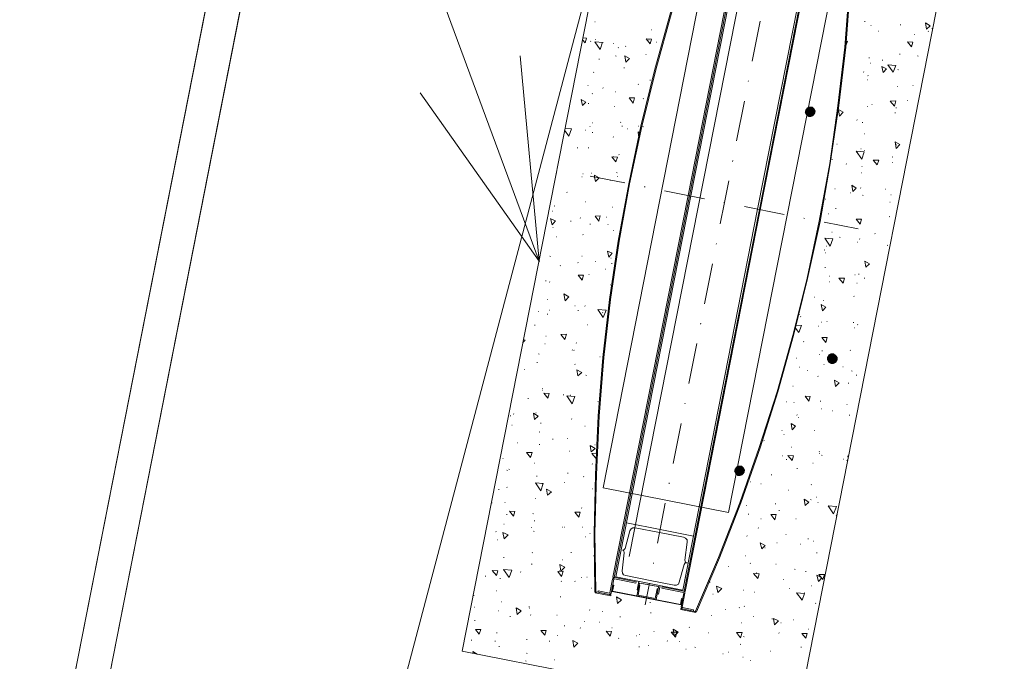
# Model space of a CAD drawing. Header units: metres. Extents: x -94 to 293, y -795 to -637.
# Tile 34 of 48: x 32.98 to 35.28, y -684.72 to -683.21. Entities that reach past the tile are written whole.
import ezdxf
from ezdxf.lldxf.tags import DXFTag
from ezdxf.xclip import XClip

# ---------------------------------------------------------------- set-up
doc = ezdxf.new("R2010")
doc.units = ezdxf.units.M
doc.header["$MEASUREMENT"] = 0
doc.header["$XCLIPFRAME"] = 0
doc.linetypes.add('DASHED', pattern=[0.01905, 0.0127, -0.00635])
for name, color, linetype, lineweight in [('0_Nr_pióra__101', 7, 'Continuous', 5), ('0_Nr_pióra__205', 8, 'Continuous', 5), ('Mapa Poniatowa - do zatwierdzenia (3)_39_0_Nr_pióra__1', 7, 'Continuous', 13), ('ODLEGŁOŚCI BEZPIECZNE OD LPG', 1, 'DASHED', 30), ('PZT woda_Nr_pióra__1', 7, 'Continuous', 13), ('PZT_Nr_pióra__1', 7, 'Continuous', 13), ('PZT_Nr_pióra__101', 7, 'Continuous', 5), ('PZT_Nr_pióra__205', 8, 'Continuous', 5)]:
    doc.layers.add(name, color=color, linetype=linetype, lineweight=lineweight)
doc.layers.add('_e_elektryka_Nr_pióra__218', color=7, linetype='Continuous', lineweight=15, true_color=0xd90005)
doc.layers.add('IS_Węzeł_sieci_kanalizacyjnej_-_opisy', color=7, linetype='Continuous')
doc.layers.add('PZT MDCP', color=7, linetype='Continuous')
tags = doc.linetypes.add('SOLID', pattern=[10, 10, 0]).pattern_tags.tags
tags[6:7] = [DXFTag(74, 4), DXFTag(75, 0), DXFTag(340, '0'), DXFTag(46, 0.0), DXFTag(50, 0.0), DXFTag(44, 0.0), DXFTag(45, 0.0)]
tags[4:5] = [DXFTag(74, 4), DXFTag(75, 0), DXFTag(340, '0'), DXFTag(46, 0.0), DXFTag(50, 0.0), DXFTag(44, 0.0), DXFTag(45, 0.0)]
picture_1 = doc.add_image_def('image1.tif', size_in_pixel=(3509, 6496))

# ---------------------------------------------------------------- blocks, each defined once
blk = doc.blocks.new('Rysunek_1_39', base_point=(43.8985, -710.766))
at = {"layer": 'Mapa Poniatowa - do zatwierdzenia (3)_39_0_Nr_pióra__1'}
image = blk.add_image(picture_1, insert=(-93.5966, -636.5063), size_in_units=(148.5194, 274.9903), rotation=-90, dxfattribs=at)
image.set_boundary_path([(-0.5, -0.5), (3508.5, 6495.5)])
blk = doc.blocks.new('Etykieta_13', base_point=(34.1933, -683.7786))
at = {"layer": '0_Nr_pióra__101', "linetype": 'Continuous'}
for q in [(30.6735, -674.2817), (34.1484, -683.2977), (33.914, -683.3846)]:
    blk.add_line((34.1933, -683.7786), q, dxfattribs=at)

msp = doc.modelspace()

# ---------------------------------------------------------------- hatches: boundary and pattern name
at = {"layer": 'PZT_Nr_pióra__1', "linetype": 'Continuous', "lineweight": 0, "true_color": 0x000000}
for points in [[(34.8265, -683.4167), (34.8207, -683.4188), (34.8274, -683.4288)], [(34.833, -683.4169), (34.8265, -683.4167), (34.8274, -683.4288)], [(34.8375, -683.4211), (34.833, -683.4169), (34.8274, -683.4288)], [(34.8164, -683.4244), (34.8152, -683.4307), (34.8274, -683.4288)], [(34.8152, -683.4307), (34.8183, -683.4367), (34.8274, -683.4288)], [(34.8207, -683.4188), (34.8164, -683.4244), (34.8274, -683.4288)], [(34.8183, -683.4367), (34.8229, -683.4408), (34.8274, -683.4288)], [(34.8229, -683.4408), (34.8293, -683.441), (34.8274, -683.4288)], [(34.8407, -683.4271), (34.8375, -683.4211), (34.8274, -683.4288)], [(34.8394, -683.4333), (34.8407, -683.4271), (34.8274, -683.4288)], [(34.8293, -683.441), (34.8351, -683.4389), (34.8274, -683.4288)], [(34.8351, -683.4389), (34.8394, -683.4333), (34.8274, -683.4288)], [(34.8768, -683.9946), (34.8708, -683.9977), (34.8797, -684.007)], [(34.8832, -683.9948), (34.8768, -683.9946), (34.8797, -684.007)], [(34.8675, -684.0035), (34.8673, -684.01), (34.8797, -684.007)], [(34.8673, -684.01), (34.8704, -684.016), (34.8797, -684.007)], [(34.8708, -683.9977), (34.8675, -684.0035), (34.8797, -684.007)], [(34.8704, -684.016), (34.8762, -684.0193), (34.8797, -684.007)], [(34.8762, -684.0193), (34.8827, -684.0195), (34.8797, -684.007)], [(34.8888, -683.9991), (34.8832, -683.9948), (34.8797, -684.007)], [(34.8922, -684.0041), (34.8888, -683.9991), (34.8797, -684.007)], [(34.892, -684.0105), (34.8922, -684.0041), (34.8797, -684.007)], [(34.8827, -684.0195), (34.8887, -684.0163), (34.8797, -684.007)], [(34.8887, -684.0163), (34.892, -684.0105), (34.8797, -684.007)], [(34.6509, -684.2651), (34.6497, -684.2713), (34.662, -684.2694)], [(34.6497, -684.2713), (34.6529, -684.2773), (34.662, -684.2694)], [(34.6553, -684.2595), (34.6509, -684.2651), (34.662, -684.2694)], [(34.6529, -684.2773), (34.6574, -684.2815), (34.662, -684.2694)], [(34.6611, -684.2574), (34.6553, -684.2595), (34.662, -684.2694)], [(34.6574, -684.2815), (34.6639, -684.2817), (34.662, -684.2694)], [(34.6675, -684.2576), (34.6611, -684.2574), (34.662, -684.2694)], [(34.6721, -684.2617), (34.6675, -684.2576), (34.662, -684.2694)], [(34.6752, -684.2677), (34.6721, -684.2617), (34.662, -684.2694)], [(34.674, -684.2739), (34.6752, -684.2677), (34.662, -684.2694)], [(34.6639, -684.2817), (34.6697, -684.2796), (34.662, -684.2694)], [(34.6697, -684.2796), (34.674, -684.2739), (34.662, -684.2694)]]:
    msp.add_hatch(color=18, dxfattribs=at).paths.add_polyline_path(points)

# ---------------------------------------------------------------- linework, layer by layer
at = {"layer": '0_Nr_pióra__205', "linetype": 'Continuous', "flags": 128}
for points in [[(34.3867, -683.4626), (34.3878, -683.4628)], [(34.4245, -683.4625), (34.4255, -683.4627)], [(34.4361, -683.4637), (34.4372, -683.4639)]]:
    msp.add_lwpolyline(points, dxfattribs=at)
at = {"layer": '_e_elektryka_Nr_pióra__218', "linetype": 'Continuous', "flags": 128}
msp.add_lwpolyline([(42.1535, -702.8574), (42.4336, -701.4937), (46.0356, -702.2336), (49.828, -683.7725), (35.138, -680.7548), (34.4038, -684.4704)], dxfattribs=at)
at = {"layer": 'IS_Węzeł_sieci_kanalizacyjnej_-_opisy', "linetype": 'SOLID', "lineweight": 20, "ltscale": 10}
msp.add_line((36.5949, -674.4879), (32.159, -691.2575), dxfattribs=at)
at = {"layer": 'ODLEGŁOŚCI BEZPIECZNE OD LPG', "ltscale": 100}
msp.add_circle((39.6995, -686.3635), 8, dxfattribs=at)
at = {"layer": 'PZT woda_Nr_pióra__1', "linetype": 'Continuous', "flags": 128}
for points in [[(36.1696, -682.4319), (35.5961, -685.3461), (33.0842, -684.8517), (33.6577, -681.9376)], [(36.0757, -682.495), (35.5331, -685.2521), (33.1782, -684.7887), (33.7206, -682.0321)], [(34.6368, -684.3674), (34.911, -682.9741), (34.6166, -682.9162), (34.3425, -684.3095)]]:
    msp.add_lwpolyline(points, close=True, dxfattribs=at)
at = {"layer": 'PZT_Nr_pióra__1', "linetype": 'Continuous', "flags": 128}
msp.add_lwpolyline([(42.0992, -688.2598), (37.5185, -687.3182, -0.02052), (33.6211, -686.3481, -0.10816), (31.1006, -684.7062), (29.0479, -682.0322, -0.231514), (28.7473, -679.7889), (29.1003, -678.7542)], format="xyb", dxfattribs=at)
at = {"layer": 'PZT_Nr_pióra__101', "linetype": 'Continuous', "flags": 128}
for points in [[(33.6569, -681.9381), (33.6579, -681.9375), (36.1695, -682.4323), (35.5961, -685.3465), (33.0841, -684.8521)], [(33.72, -682.0318), (36.0756, -682.4954), (35.5331, -685.2521), (33.1782, -684.7887)], [(34.4565, -682.4357), (35.2416, -682.5902), (34.7975, -684.8467), (34.0125, -684.6922)], [(34.3606, -684.5622), (34.361, -684.5601)], [(34.5246, -684.5945), (34.525, -684.5924)]]:
    msp.add_lwpolyline(points, close=True, dxfattribs=at)
for points in [[(34.6914, -682.6836), (34.6376, -682.809), (34.5886, -682.9374), (34.5428, -683.0664), (34.5008, -683.1973), (34.4641, -683.3292), (34.4313, -683.463), (34.4026, -683.5976)], [(34.6935, -682.684), (34.6395, -682.8104), (34.5907, -682.9378), (34.5446, -683.0679), (34.5029, -683.1977), (34.4659, -683.3307), (34.4334, -683.4634), (34.4047, -683.598)], [(34.7179, -682.7298), (34.5418, -683.625)], [(34.721, -682.7305), (34.5449, -683.6256)], [(34.7238, -682.7331), (34.548, -683.6262)], [(34.8492, -683.6854), (34.8736, -683.55), (34.8927, -683.4147), (34.9089, -683.2776), (34.9195, -683.1416), (34.9272, -683.004), (34.9292, -682.8674), (34.9272, -682.73)], [(34.8512, -683.6859), (34.8747, -683.5502), (34.895, -683.414), (34.911, -683.278), (34.9218, -683.141), (34.9292, -683.0044), (34.9315, -682.8668), (34.9292, -682.7304)], [(34.7048, -683.657), (34.8806, -682.764)], [(34.8851, -682.7627), (34.709, -683.6579)], [(34.8872, -682.7632), (34.711, -683.6583)], [(34.7105, -683.217), (34.6921, -683.3105)], [(34.6831, -683.3562), (34.6827, -683.3582)], [(34.6737, -683.4039), (34.6553, -683.4974)], [(34.6463, -683.5431), (34.6459, -683.5451)], [(34.3933, -683.5957), (34.3123, -683.5798)], [(34.4026, -683.5976), (34.3783, -683.7319), (34.358, -683.8682), (34.342, -684.0042), (34.3312, -684.1412), (34.3248, -684.278), (34.3215, -684.4154), (34.3236, -684.5528)], [(34.4047, -683.598), (34.3804, -683.7323), (34.3601, -683.8686), (34.3441, -684.0046), (34.3333, -684.1416), (34.3269, -684.2784), (34.3236, -684.4158), (34.3259, -684.5522)], [(34.6369, -683.5908), (34.6269, -683.6417)], [(34.3658, -684.519), (34.5418, -683.625)], [(34.3689, -684.5196), (34.5449, -683.6256)], [(34.4411, -683.6051), (34.439, -683.6047)], [(34.5802, -683.6325), (34.4867, -683.6141)], [(34.3725, -684.5182), (34.548, -683.6262)], [(34.6171, -683.6916), (34.6269, -683.6417)], [(34.628, -683.6419), (34.6259, -683.6415)], [(34.7048, -683.657), (34.5293, -684.549)], [(34.533, -684.5519), (34.709, -683.6579)], [(34.5351, -684.5523), (34.711, -683.6583)], [(34.7671, -683.6693), (34.6737, -683.6509)], [(34.5595, -684.5981), (34.6133, -684.4728), (34.6633, -684.3446), (34.7082, -684.2154), (34.7501, -684.0845), (34.7869, -683.9526), (34.8207, -683.819), (34.8492, -683.6854)], [(34.5614, -684.5996), (34.6154, -684.4732), (34.6654, -684.345), (34.7103, -684.2158), (34.7522, -684.0849), (34.789, -683.953), (34.8218, -683.8192), (34.8512, -683.6859)], [(34.5614, -684.5996), (34.6154, -684.4732), (34.6654, -684.345), (34.7103, -684.2158), (34.7522, -684.0849), (34.789, -683.953), (34.8218, -683.8192), (34.8512, -683.6859)], [(34.8149, -683.6787), (34.8128, -683.6783)], [(34.9405, -683.7034), (34.8606, -683.6877)], [(34.6077, -683.7393), (34.6081, -683.7373)], [(34.5803, -683.8785), (34.5987, -683.785)], [(34.5709, -683.9262), (34.5713, -683.9242)], [(34.5436, -684.0654), (34.5619, -683.9719)], [(34.5342, -684.1132), (34.5346, -684.1111)], [(34.5068, -684.2523), (34.5252, -684.1588)], [(34.4974, -684.3001), (34.4978, -684.298)], [(34.47, -684.4392), (34.4884, -684.3458)], [(34.4763, -684.407), (34.3974, -684.3915)], [(34.4178, -684.4031), (34.4124, -684.4031), (34.4087, -684.4056), (34.4056, -684.4104)], [(34.4749, -684.4143), (34.4178, -684.4031)], [(34.4763, -684.407), (34.5542, -684.4224)], [(34.3943, -684.4513), (34.4056, -684.4104)], [(34.4749, -684.4143), (34.531, -684.4253)], [(34.5395, -684.4367), (34.5395, -684.4313), (34.536, -684.4274), (34.531, -684.4253)], [(34.3881, -684.4555), (34.3914, -684.455), (34.3943, -684.4513)], [(34.3922, -684.4617), (34.391, -684.4571), (34.3881, -684.4555)], [(34.5345, -684.4789), (34.5395, -684.4367)], [(34.3922, -684.4617), (34.3872, -684.5038)], [(34.5345, -684.4789), (34.5357, -684.4834), (34.5397, -684.4853), (34.5353, -684.4855), (34.5324, -684.4893), (34.5211, -684.5302)], [(34.4606, -684.487), (34.461, -684.4849)], [(34.5293, -684.549), (34.5417, -684.4857)], [(34.365, -684.5232), (34.3587, -684.5554)], [(34.3681, -684.5238), (34.3618, -684.556)], [(34.37, -684.5199), (34.3667, -684.5203), (34.365, -684.5232)], [(34.37, -684.5199), (34.3658, -684.519)], [(34.3694, -684.523), (34.3683, -684.5228), (34.3681, -684.5238)], [(34.4192, -684.5328), (34.3694, -684.523)], [(34.37, -684.5199), (34.4198, -684.5297), (34.4192, -684.5328)], [(34.4514, -684.5337), (34.3725, -684.5182)], [(34.3872, -684.5038), (34.3882, -684.5094), (34.3907, -684.5131), (34.3957, -684.5152)], [(34.4528, -684.5264), (34.3957, -684.5152)], [(34.3665, -684.5375), (34.3636, -684.552)], [(34.3665, -684.5375), (34.3675, -684.5377), (34.3649, -684.5512)], [(34.4277, -684.5334), (34.422, -684.5624)], [(34.4265, -684.5288), (34.4226, -684.5485)], [(34.429, -684.5379), (34.4245, -684.5608)], [(34.429, -684.5379), (34.4269, -684.5375)], [(34.429, -684.5325), (34.4277, -684.5334)], [(34.4622, -684.5391), (34.429, -684.5325)], [(34.4383, -684.5344), (34.4715, -684.5409)], [(34.4416, -684.5836), (34.4516, -684.5327)], [(34.4514, -684.5337), (34.5293, -684.549)], [(34.4528, -684.5264), (34.5089, -684.5375)], [(34.4695, -684.5459), (34.465, -684.5688)], [(34.4724, -684.5422), (34.4667, -684.5712)], [(34.4695, -684.5459), (34.4716, -684.5463)], [(34.4724, -684.5422), (34.4726, -684.5411), (34.4715, -684.5409)], [(34.4763, -684.5386), (34.4724, -684.5584)], [(34.4811, -684.5417), (34.4805, -684.5448)], [(34.4805, -684.5448), (34.5314, -684.5548)], [(34.4811, -684.5417), (34.532, -684.5517)], [(34.5089, -684.5375), (34.5143, -684.5375), (34.5191, -684.5352), (34.5211, -684.5302)], [(34.3236, -684.5528), (34.3244, -684.554), (34.3263, -684.5555)], [(34.3242, -684.5551), (34.3606, -684.5622)], [(34.3259, -684.5522), (34.3257, -684.5532), (34.3267, -684.5534)], [(34.3267, -684.5534), (34.361, -684.5601)], [(34.3315, -684.5511), (34.3309, -684.5542)], [(34.3568, -684.5593), (34.3309, -684.5542)], [(34.3574, -684.5562), (34.3315, -684.5511)], [(34.3568, -684.5593), (34.3601, -684.5589), (34.3618, -684.556)], [(34.3574, -684.5562), (34.3585, -684.5564), (34.3587, -684.5554)], [(34.4446, -684.568), (34.3636, -684.552)], [(34.4448, -684.5669), (34.3649, -684.5512)], [(34.4247, -684.5489), (34.4226, -684.5485)], [(34.4453, -684.5649), (34.4245, -684.5608)], [(34.4446, -684.568), (34.5256, -684.5839)], [(34.4448, -684.5669), (34.5238, -684.5825)], [(34.4453, -684.5649), (34.465, -684.5688)], [(34.4693, -684.5577), (34.4724, -684.5584)], [(34.5285, -684.5694), (34.5264, -684.569), (34.5238, -684.5825)], [(34.5285, -684.5694), (34.5256, -684.5839)], [(34.5322, -684.5561), (34.5259, -684.5883)], [(34.5343, -684.5565), (34.5279, -684.5887)], [(34.5322, -684.5561), (34.5314, -684.5548)], [(34.5343, -684.5565), (34.5338, -684.5532), (34.532, -684.5517), (34.5351, -684.5523)], [(34.5583, -684.599), (34.525, -684.5924)], [(34.5259, -684.5883), (34.5263, -684.5916), (34.5282, -684.593)], [(34.5279, -684.5887), (34.5288, -684.5899)], [(34.5282, -684.593), (34.5541, -684.5982)], [(34.5288, -684.5899), (34.5547, -684.595)], [(34.5599, -684.6015), (34.5246, -684.5945)], [(34.5547, -684.595), (34.5541, -684.5982)], [(34.5579, -684.6011), (34.5601, -684.6004), (34.5614, -684.5996)], [(34.5583, -684.599), (34.5593, -684.5992), (34.5595, -684.5981)]]:
    msp.add_lwpolyline(points, dxfattribs=at)
at = {"layer": 'PZT_Nr_pióra__205', "linetype": 'Continuous', "flags": 128}
for points in [[(34.323, -683.2184), (34.324, -683.2186)], [(34.9552, -683.2177), (34.9563, -683.2179)], [(34.9696, -683.227), (34.9706, -683.2272)], [(35.0389, -683.2255), (35.0399, -683.2257)], [(35.1006, -683.2355), (35.098, -683.221)], [(35.1086, -683.2274), (35.098, -683.221)], [(35.1006, -683.2355), (35.1086, -683.2274)], [(34.3036, -683.2567), (34.2951, -683.2561)], [(34.4553, -683.2369), (34.4563, -683.2371)], [(34.9875, -683.2402), (34.9885, -683.2404)], [(35.0711, -683.2481), (35.0722, -683.2483)], [(35.1039, -683.2405), (35.1049, -683.2407)], [(35.1128, -683.2336), (35.1138, -683.2338)], [(34.3003, -683.2679), (34.2943, -683.2602)], [(34.3003, -683.2679), (34.3036, -683.2567)], [(34.313, -683.2639), (34.314, -683.2641)], [(34.3361, -683.2835), (34.3236, -683.2649)], [(34.3427, -683.2665), (34.3236, -683.2649)], [(34.3246, -683.2597), (34.3256, -683.2599)], [(34.3361, -683.2835), (34.3416, -683.2663)], [(34.367, -683.2691), (34.368, -683.2693)], [(34.378, -683.2788), (34.379, -683.279)], [(34.3948, -683.2757), (34.3958, -683.2759)], [(34.4531, -683.2699), (34.4435, -683.2583)], [(34.4564, -683.2587), (34.4435, -683.2583)], [(34.4495, -683.2606), (34.4506, -683.2608)], [(34.4531, -683.2699), (34.4564, -683.2587)], [(34.4668, -683.2661), (34.4678, -683.2663)], [(34.9116, -683.2749), (34.9106, -683.2747)], [(34.9116, -683.2749), (34.9149, -683.2637)], [(34.9149, -683.2637), (34.9116, -683.2641)], [(35.0654, -683.2771), (35.0558, -683.2655)], [(35.0687, -683.2659), (35.0558, -683.2655)], [(35.0654, -683.2771), (35.0687, -683.2659)], [(34.372, -683.2982), (34.3731, -683.2984)], [(34.3961, -683.3126), (34.3936, -683.2981)], [(34.4042, -683.3045), (34.3936, -683.2981)], [(34.4428, -683.2948), (34.4438, -683.295)], [(35.0372, -683.2942), (35.0383, -683.2944)], [(35.0796, -683.2983), (35.0806, -683.2985)], [(34.3328, -683.3056), (34.3339, -683.3058)], [(34.3914, -683.3257), (34.3925, -683.3259)], [(34.3961, -683.3126), (34.4042, -683.3045)], [(34.9654, -683.3028), (34.9665, -683.303)], [(34.9684, -683.3152), (34.9694, -683.3154)], [(34.9986, -683.3373), (34.996, -683.3228)], [(35.0068, -683.3282), (34.996, -683.3228)], [(34.9968, -683.3079), (34.9978, -683.3081)], [(35.0224, -683.3366), (35.0097, -683.319)], [(35.0288, -683.3206), (35.0097, -683.319)], [(35.0224, -683.3366), (35.0288, -683.3206)], [(34.3203, -683.3365), (34.3213, -683.3367)], [(34.9525, -683.3358), (34.9535, -683.336)], [(34.9627, -683.3443), (34.9637, -683.3445)], [(34.9986, -683.3373), (35.0068, -683.3282)], [(35.0334, -683.3302), (35.0344, -683.3304)], [(34.3067, -683.3673), (34.3077, -683.3675)], [(34.4247, -683.3646), (34.4258, -683.3648)], [(34.4525, -683.355), (34.4536, -683.3552)], [(34.9619, -683.3538), (34.9629, -683.354)], [(35.0321, -683.3698), (35.0331, -683.37)], [(35.0682, -683.3672), (35.0692, -683.3674)], [(34.3169, -683.3865), (34.3179, -683.3868)], [(34.3422, -683.3732), (34.3432, -683.3734)], [(34.3717, -683.3822), (34.3727, -683.3824)], [(34.2941, -683.4144), (34.2916, -683.3999)], [(34.3022, -683.4063), (34.2916, -683.3999)], [(34.2941, -683.4144), (34.3022, -683.4063)], [(34.308, -683.4096), (34.3091, -683.4098)], [(34.3693, -683.4163), (34.3703, -683.4165)], [(34.4128, -683.4087), (34.4035, -683.396)], [(34.4163, -683.3964), (34.4035, -683.396)], [(34.4128, -683.4087), (34.4163, -683.3964)], [(34.4365, -683.3982), (34.4375, -683.3984)], [(34.9614, -683.4163), (34.9625, -683.4165)], [(34.972, -683.4119), (34.973, -683.4121)], [(35.0286, -683.4037), (35.0156, -683.4043)], [(35.0252, -683.4159), (35.0156, -683.4043)], [(35.0252, -683.4159), (35.0286, -683.4037)], [(35.0548, -683.4023), (35.0558, -683.4025)], [(34.8965, -683.4391), (34.8942, -683.4236)], [(34.9048, -683.43), (34.8942, -683.4236)], [(34.8965, -683.4391), (34.9048, -683.43)], [(35.0265, -683.4313), (35.0275, -683.4315)], [(35.0287, -683.4198), (35.0297, -683.42)], [(34.3115, -683.4632), (34.3126, -683.4634)], [(34.3175, -683.4546), (34.3185, -683.4548)], [(34.3835, -683.4536), (34.3845, -683.4538)], [(34.9368, -683.4481), (34.9379, -683.4484)], [(34.9497, -683.4539), (34.9508, -683.4541)], [(34.2628, -683.4859), (34.2526, -683.4721)], [(34.2684, -683.4687), (34.2534, -683.4679)], [(34.2628, -683.4859), (34.2684, -683.4687)], [(34.3012, -683.4719), (34.3022, -683.4721)], [(34.3174, -683.4772), (34.3184, -683.4775)], [(34.4, -683.4687), (34.401, -683.4689)], [(34.4257, -683.4856), (34.4245, -683.4757)], [(34.4274, -683.4773), (34.4245, -683.4757)], [(34.9542, -683.4807), (34.9552, -683.4809)], [(34.366, -683.4879), (34.367, -683.4881)], [(34.8901, -683.5047), (34.8911, -683.505)], [(35.0294, -683.5149), (35.0271, -683.4993)], [(35.0377, -683.5057), (35.0271, -683.4993)], [(35.029, -683.5062), (35.03, -683.5064)], [(35.0294, -683.5149), (35.0377, -683.5057)], [(34.2822, -683.5135), (34.2832, -683.5137)], [(34.3081, -683.5132), (34.3092, -683.5134)], [(34.3794, -683.5294), (34.3804, -683.5296)], [(34.949, -683.5401), (34.9354, -683.5212)], [(34.9545, -683.5228), (34.9354, -683.5212)], [(34.9462, -683.5158), (34.9472, -683.516)], [(34.949, -683.5401), (34.9545, -683.5228)], [(34.9551, -683.5197), (34.9562, -683.5199)], [(34.3728, -683.5464), (34.3632, -683.5348)], [(34.3761, -683.5352), (34.3632, -683.5348)], [(34.3665, -683.5344), (34.3676, -683.5346)], [(34.3728, -683.5464), (34.3761, -683.5352)], [(34.8788, -683.5403), (34.8798, -683.5405)], [(34.9122, -683.5512), (34.9133, -683.5514)], [(34.9851, -683.5536), (34.9755, -683.5421)], [(34.9884, -683.5424), (34.9755, -683.5421)], [(34.9851, -683.5536), (34.9884, -683.5424)], [(35.0201, -683.5346), (35.0212, -683.5349)], [(35.0208, -683.5477), (35.0218, -683.5479)], [(34.2326, -683.5738), (34.2336, -683.574)], [(34.295, -683.5742), (34.2961, -683.5745)], [(34.3148, -683.5727), (34.3158, -683.5729)], [(34.3227, -683.5818), (34.3225, -683.5775)], [(34.3331, -683.5839), (34.3225, -683.5775)], [(34.3743, -683.5715), (34.3754, -683.5717)], [(34.947, -683.572), (34.948, -683.5722)], [(34.9488, -683.5573), (34.9498, -683.5575)], [(34.2926, -683.5813), (34.2936, -683.5815)], [(34.325, -683.592), (34.3227, -683.5818)], [(34.325, -683.592), (34.3331, -683.5839)], [(34.3331, -683.5839), (34.3341, -683.5841)], [(34.359, -683.589), (34.3601, -683.5892)], [(34.3758, -683.5804), (34.3768, -683.5806)], [(34.9276, -683.6157), (34.9251, -683.6012)], [(34.9357, -683.6076), (34.9251, -683.6012)], [(34.2574, -683.6175), (34.2584, -683.6177)], [(34.8857, -683.6096), (34.8867, -683.6098)], [(34.9216, -683.6188), (34.9226, -683.619)], [(34.9276, -683.6157), (34.9357, -683.6076)], [(34.9454, -683.6073), (34.9465, -683.6075)], [(34.9507, -683.6245), (34.9517, -683.6247)], [(35.0042, -683.6102), (35.0052, -683.6105)], [(35.0167, -683.6235), (35.0177, -683.6237)], [(34.3004, -683.64), (34.3015, -683.6402)], [(34.8637, -683.6333), (34.8648, -683.6335)], [(35.0144, -683.6403), (35.0155, -683.6405)], [(34.2239, -683.6616), (34.225, -683.6618)], [(34.2284, -683.6496), (34.2295, -683.6498)], [(34.3638, -683.6525), (34.3648, -683.6527)], [(34.8699, -683.6679), (34.8709, -683.6682)], [(34.8875, -683.6552), (34.8885, -683.6554)], [(34.223, -683.6938), (34.2194, -683.6791)], [(34.2313, -683.6847), (34.2204, -683.6793)], [(34.223, -683.6938), (34.2313, -683.6847)], [(34.2667, -683.6852), (34.2678, -683.6854)], [(34.2887, -683.6776), (34.2898, -683.6778)], [(34.3118, -683.6919), (34.3128, -683.6921)], [(34.336, -683.6729), (34.324, -683.6738)], [(34.3325, -683.6852), (34.324, -683.6738)], [(34.3325, -683.6852), (34.336, -683.6729)], [(34.3495, -683.6756), (34.3506, -683.6758)], [(34.3537, -683.6926), (34.3548, -683.6928)], [(34.9483, -683.6802), (34.9353, -683.6808)], [(34.9449, -683.6924), (34.9353, -683.6808)], [(34.9442, -683.6901), (34.9453, -683.6903)], [(34.9449, -683.6924), (34.9483, -683.6802)], [(35.0131, -683.6746), (35.0141, -683.6748)], [(34.2251, -683.6996), (34.2261, -683.6998)], [(34.2951, -683.7166), (34.2961, -683.7168)], [(34.3671, -683.7071), (34.3681, -683.7073)], [(34.8787, -683.7107), (34.8797, -683.7109)], [(34.9794, -683.7143), (34.9804, -683.7145)], [(34.2326, -683.7216), (34.2336, -683.7218)], [(34.8744, -683.7433), (34.8619, -683.7246)], [(34.881, -683.7262), (34.8619, -683.7246)], [(34.8744, -683.7433), (34.881, -683.7262)], [(34.8968, -683.7229), (34.8978, -683.7231)], [(34.9377, -683.7342), (34.9388, -683.7344)], [(34.9435, -683.7267), (34.9445, -683.7269)], [(34.3558, -683.7696), (34.3533, -683.7551)], [(34.3641, -683.7604), (34.3533, -683.7551)], [(34.3558, -683.7696), (34.3641, -683.7604)], [(34.8608, -683.7525), (34.8618, -683.7527)], [(34.8627, -683.7593), (34.8637, -683.7595)], [(34.8657, -683.7437), (34.8668, -683.7439)], [(35.0085, -683.7416), (35.0096, -683.7418)], [(34.1933, -683.7786), (34.1944, -683.7788)], [(34.2182, -683.7673), (34.2193, -683.7675)], [(34.2832, -683.7823), (34.2843, -683.7825)], [(34.2927, -683.7669), (34.2938, -683.7671)], [(34.3247, -683.7796), (34.3258, -683.7798)], [(34.3608, -683.7716), (34.3619, -683.7718)], [(34.3627, -683.7839), (34.3638, -683.7841)], [(34.9585, -683.7932), (34.9559, -683.7787)], [(34.9665, -683.7851), (34.9559, -683.7787)], [(34.9585, -683.7932), (34.9665, -683.7851)], [(34.242, -683.7892), (34.243, -683.7894)], [(34.3091, -683.81), (34.3101, -683.8102)], [(34.3482, -683.7972), (34.3493, -683.7974)], [(34.8624, -683.7938), (34.8634, -683.794)], [(34.9413, -683.8093), (34.9423, -683.8095)], [(34.208, -683.8246), (34.2091, -683.8248)], [(34.2172, -683.8275), (34.2182, -683.8277)], [(34.2935, -683.8231), (34.2839, -683.8115)], [(34.2968, -683.8119), (34.2839, -683.8115)], [(34.2935, -683.8231), (34.2968, -683.8119)], [(34.872, -683.8269), (34.873, -683.8271)], [(34.8724, -683.8141), (34.8734, -683.8143)], [(34.9048, -683.8302), (34.8952, -683.8186)], [(34.9081, -683.8189), (34.8952, -683.8186)], [(34.9048, -683.8302), (34.9081, -683.8189)], [(34.9324, -683.8108), (34.9334, -683.811)], [(34.9372, -683.8301), (34.9382, -683.8303)], [(34.9546, -683.8184), (34.9556, -683.8186)], [(34.2538, -683.8714), (34.2505, -683.8556)], [(34.2621, -683.8622), (34.2505, -683.8556)], [(34.3594, -683.8339), (34.3604, -683.8341)], [(34.2113, -683.8684), (34.2123, -683.8686)], [(34.2538, -683.8714), (34.2621, -683.8622)], [(34.8368, -683.8632), (34.8379, -683.8634)], [(34.858, -683.8706), (34.8591, -683.8708)], [(34.93, -683.861), (34.9311, -683.8612)], [(34.1906, -683.8967), (34.1916, -683.8969)], [(34.2172, -683.8933), (34.2182, -683.8935)], [(34.2763, -683.8834), (34.2773, -683.8836)], [(34.2838, -683.8945), (34.2848, -683.8947)], [(34.2999, -683.8837), (34.301, -683.8839)], [(34.3432, -683.9105), (34.3307, -683.8919)], [(34.3498, -683.8935), (34.3307, -683.8919)], [(34.3411, -683.8993), (34.3421, -683.8996)], [(34.3432, -683.9105), (34.3498, -683.8935)], [(34.8564, -683.8951), (34.8539, -683.8805)], [(34.8645, -683.8869), (34.8539, -683.8805)], [(34.8564, -683.8951), (34.8645, -683.8869)], [(34.212, -683.9031), (34.213, -683.9033)], [(34.8019, -683.9037), (34.8029, -683.9039)], [(34.8052, -683.9087), (34.8063, -683.9089)], [(34.8544, -683.9216), (34.8555, -683.9218)], [(34.8667, -683.9197), (34.8677, -683.9199)], [(34.9288, -683.9222), (34.9298, -683.9224)], [(34.1822, -683.9285), (34.1832, -683.9287)], [(34.3053, -683.9279), (34.3063, -683.9281)], [(34.8012, -683.9457), (34.7935, -683.9355)], [(34.8076, -683.9297), (34.7959, -683.9285)], [(34.8012, -683.9457), (34.8076, -683.9297)], [(34.8462, -683.9308), (34.8472, -683.931)], [(34.9317, -683.9347), (34.9327, -683.9349)], [(34.9385, -683.9274), (34.9396, -683.9276)], [(34.1547, -683.9695), (34.1601, -683.964)], [(34.1601, -683.964), (34.1561, -683.9622)], [(34.2084, -683.9541), (34.2095, -683.9543)], [(34.2568, -683.9496), (34.2437, -683.9503)], [(34.2533, -683.9619), (34.2437, -683.9503)], [(34.2533, -683.9619), (34.2568, -683.9496)], [(34.2797, -683.9703), (34.2807, -683.9705)], [(34.812, -683.9672), (34.8131, -683.9674)], [(34.8646, -683.9689), (34.855, -683.9573)], [(34.8678, -683.9577), (34.855, -683.9573)], [(34.8646, -683.9689), (34.8678, -683.9577)], [(34.206, -683.972), (34.207, -683.9722)], [(34.27, -683.9867), (34.271, -683.9869)], [(34.2741, -683.9876), (34.2751, -683.9878)], [(34.8553, -683.9887), (34.8563, -683.9889)], [(34.9213, -683.9876), (34.9223, -683.9878)], [(34.1876, -684.0158), (34.1887, -684.016)], [(34.1915, -683.9961), (34.1926, -683.9963)], [(34.3348, -684.0027), (34.3358, -684.0029)], [(34.7947, -684.0059), (34.7958, -684.0061)], [(34.8493, -683.9972), (34.8503, -683.9974)], [(34.1574, -684.0325), (34.1584, -684.0327)], [(34.2763, -684.0203), (34.2773, -684.0205)], [(34.2838, -684.0477), (34.2813, -684.0332)], [(34.293, -684.0398), (34.2813, -684.0332)], [(34.2838, -684.0477), (34.293, -684.0398)], [(34.8025, -684.0268), (34.8035, -684.027)], [(34.8214, -684.0349), (34.8224, -684.0351)], [(34.8597, -684.0208), (34.8608, -684.021)], [(34.904, -684.0263), (34.905, -684.0265)], [(34.9247, -684.0358), (34.9258, -684.036)], [(34.3025, -684.046), (34.3036, -684.0462)], [(34.8457, -684.0483), (34.8467, -684.0485)], [(34.8873, -684.0726), (34.885, -684.0571)], [(34.8956, -684.0635), (34.885, -684.0571)], [(34.8873, -684.0726), (34.8956, -684.0635)], [(34.9358, -684.0455), (34.9368, -684.0457)], [(34.2005, -684.0766), (34.2015, -684.0768)], [(34.2007, -684.081), (34.2018, -684.0812)], [(34.7872, -684.0713), (34.7883, -684.0715)], [(34.9169, -684.0644), (34.918, -684.0647)], [(34.1667, -684.1002), (34.1678, -684.1004)], [(34.2132, -684.0996), (34.2036, -684.088)], [(34.2165, -684.0884), (34.2036, -684.088)], [(34.2132, -684.0996), (34.2165, -684.0884)], [(34.2493, -684.0916), (34.2504, -684.0918)], [(34.2699, -684.1129), (34.2574, -684.0943)], [(34.2765, -684.0959), (34.2574, -684.0943)], [(34.2653, -684.0926), (34.2663, -684.0928)], [(34.2699, -684.1129), (34.2765, -684.0959)], [(34.3303, -684.1076), (34.3314, -684.1078)], [(34.7714, -684.1081), (34.7724, -684.1083)], [(34.7894, -684.1095), (34.7905, -684.1097)], [(34.8245, -684.1067), (34.816, -684.0953)], [(34.8278, -684.0954), (34.816, -684.0953)], [(34.8245, -684.1067), (34.8278, -684.0954)], [(34.8515, -684.1066), (34.8525, -684.1068)], [(34.8544, -684.1244), (34.8555, -684.1246)], [(34.8794, -684.1293), (34.8804, -684.1295)], [(34.9136, -684.1145), (34.9146, -684.1147)], [(34.1253, -684.1406), (34.1264, -684.1408)], [(34.1326, -684.1366), (34.1336, -684.1368)], [(34.1818, -684.1495), (34.1793, -684.135)], [(34.1909, -684.1416), (34.1793, -684.135)], [(34.1818, -684.1495), (34.1909, -684.1416)], [(34.1849, -684.134), (34.1859, -684.1342)], [(34.2684, -684.1482), (34.2694, -684.1484)], [(34.7966, -684.1389), (34.7976, -684.1391)], [(34.7997, -684.1449), (34.8008, -684.1451)], [(34.9195, -684.1394), (34.9205, -684.1396)], [(34.1285, -684.1628), (34.1296, -684.163)], [(34.1933, -684.1788), (34.1944, -684.179)], [(34.1964, -684.1578), (34.1974, -684.158)], [(34.2996, -684.1651), (34.3006, -684.1654)], [(34.7614, -684.1751), (34.7624, -684.1753)], [(34.7855, -684.1734), (34.7829, -684.1589)], [(34.7936, -684.1653), (34.7829, -684.1589)], [(34.7855, -684.1734), (34.7936, -684.1653)], [(34.838, -684.1751), (34.839, -684.1753)], [(34.2245, -684.1957), (34.2256, -684.1959)], [(34.2583, -684.1937), (34.2594, -684.1939)], [(34.7189, -684.1991), (34.72, -684.1993)], [(34.766, -684.1847), (34.767, -684.1849)], [(34.1419, -684.2042), (34.143, -684.2044)], [(34.193, -684.2078), (34.1941, -684.208)], [(34.2632, -684.2238), (34.2643, -684.224)], [(34.3147, -684.2253), (34.3122, -684.2108)], [(34.3238, -684.2174), (34.3122, -684.2108)], [(34.3147, -684.2253), (34.3238, -684.2174)], [(34.3234, -684.2087), (34.3244, -684.2089)], [(34.7839, -684.2141), (34.785, -684.2143)], [(34.8487, -684.2247), (34.8498, -684.2249)], [(34.1078, -684.2407), (34.1088, -684.2409)], [(34.173, -684.2384), (34.1634, -684.2268)], [(34.1763, -684.2272), (34.1634, -684.2268)], [(34.173, -684.2384), (34.1763, -684.2272)], [(34.3259, -684.2286), (34.3162, -684.2288)], [(34.3257, -684.2404), (34.3162, -684.2288)], [(34.7626, -684.2347), (34.7637, -684.2349)], [(34.7718, -684.243), (34.7728, -684.2432)], [(34.7853, -684.2456), (34.7757, -684.234)], [(34.7886, -684.2344), (34.7757, -684.234)], [(34.7853, -684.2456), (34.7886, -684.2344)], [(34.849, -684.229), (34.85, -684.2292)], [(34.8546, -684.2334), (34.8556, -684.2336)], [(34.9057, -684.2424), (34.9067, -684.2426)], [(34.9138, -684.245), (34.9148, -684.2452)], [(34.9169, -684.2402), (34.9158, -684.2346)], [(34.9177, -684.2361), (34.9158, -684.2346)], [(34.1174, -684.2684), (34.1185, -684.2687)], [(34.1222, -684.2662), (34.1232, -684.2664)], [(34.1811, -684.2519), (34.1821, -684.2521)], [(34.3167, -684.2537), (34.3177, -684.2539)], [(34.7968, -684.2641), (34.7978, -684.2643)], [(34.8337, -684.2519), (34.8347, -684.2521)], [(34.187, -684.2821), (34.1881, -684.2823)], [(34.2596, -684.2749), (34.2607, -684.2751)], [(34.2968, -684.2833), (34.2979, -684.2835)], [(34.7366, -684.2792), (34.7377, -684.2794)], [(34.0979, -684.3131), (34.0989, -684.3133)], [(34.1171, -684.3083), (34.1182, -684.3085)], [(34.1965, -684.3164), (34.184, -684.2977)], [(34.202, -684.2991), (34.184, -684.2977)], [(34.1965, -684.3164), (34.202, -684.2991)], [(34.1997, -684.2997), (34.2008, -684.2999)], [(34.2127, -684.3271), (34.2101, -684.3126)], [(34.2218, -684.3192), (34.2101, -684.3126)], [(34.252, -684.2971), (34.2531, -684.2973)], [(34.317, -684.312), (34.3181, -684.3122)], [(34.6871, -684.2953), (34.6881, -684.2955)], [(34.712, -684.3002), (34.713, -684.3004)], [(34.777, -684.3152), (34.778, -684.3154)], [(34.8303, -684.302), (34.8313, -684.3022)], [(34.1843, -684.3345), (34.1853, -684.3347)], [(34.2127, -684.3271), (34.2218, -684.3192)], [(34.8163, -684.351), (34.8138, -684.3365)], [(34.8244, -684.3429), (34.8138, -684.3365)], [(34.8287, -684.3372), (34.8298, -684.3374)], [(34.8418, -684.3312), (34.8428, -684.3314)], [(34.9005, -684.3179), (34.9015, -684.3181)], [(34.082, -684.3445), (34.083, -684.3447)], [(34.1123, -684.344), (34.1133, -684.3442)], [(34.2921, -684.3567), (34.2931, -684.357)], [(34.6783, -684.3508), (34.6793, -684.351)], [(34.746, -684.3468), (34.747, -684.347)], [(34.7547, -684.3626), (34.7558, -684.3628)], [(34.8163, -684.351), (34.8244, -684.3429)], [(34.8458, -684.3438), (34.8468, -684.344)], [(34.8826, -684.3705), (34.8701, -684.3518)], [(34.8892, -684.3535), (34.8701, -684.3518)], [(34.8826, -684.3705), (34.8892, -684.3535)], [(34.1165, -684.3718), (34.1176, -684.372)], [(34.1329, -684.3761), (34.1233, -684.3645)], [(34.1362, -684.3649), (34.1233, -684.3645)], [(34.1329, -684.3761), (34.1362, -684.3649)], [(34.1784, -684.37), (34.1794, -684.3702)], [(34.1815, -684.3868), (34.1826, -684.387)], [(34.2857, -684.3781), (34.2761, -684.3666)], [(34.289, -684.3669), (34.2761, -684.3666)], [(34.2857, -684.3781), (34.289, -684.3669)], [(34.6829, -684.3711), (34.684, -684.3713)], [(34.712, -684.3822), (34.7131, -684.3824)], [(34.745, -684.3844), (34.7357, -684.3718)], [(34.7485, -684.3722), (34.7357, -684.3718)], [(34.745, -684.3844), (34.7485, -684.3722)], [(34.794, -684.3822), (34.7951, -684.3824)], [(34.8901, -684.3763), (34.8884, -684.3738)], [(34.8905, -684.3742), (34.8884, -684.3738)], [(34.1099, -684.3943), (34.111, -684.3945)], [(34.1741, -684.4026), (34.1751, -684.4028)], [(34.2465, -684.4017), (34.2476, -684.4019)], [(34.2519, -684.4017), (34.253, -684.4019)], [(34.2941, -684.4014), (34.2951, -684.4016)], [(34.7057, -684.4036), (34.7067, -684.4038)], [(34.0913, -684.4122), (34.0924, -684.4124)], [(34.0951, -684.4312), (34.0962, -684.4314)], [(34.1107, -684.4289), (34.1081, -684.4144)], [(34.12, -684.42), (34.1081, -684.4144)], [(34.1107, -684.4289), (34.12, -684.42)], [(34.1799, -684.4113), (34.181, -684.4115)], [(34.3014, -684.4244), (34.3024, -684.4246)], [(34.3115, -684.4167), (34.3126, -684.4169)], [(34.6794, -684.4222), (34.6804, -684.4224)], [(34.7707, -684.4186), (34.7717, -684.4188)], [(34.8226, -684.4288), (34.8236, -684.429)], [(34.7143, -684.4528), (34.7107, -684.4381)], [(34.7224, -684.4447), (34.7107, -684.4381)], [(34.7143, -684.4528), (34.7224, -684.4447)], [(34.7214, -684.4499), (34.7224, -684.4501)], [(34.7496, -684.4382), (34.7506, -684.4384)], [(34.804, -684.4413), (34.805, -684.4415)], [(34.8355, -684.4346), (34.8365, -684.4348)], [(34.1096, -684.4729), (34.1106, -684.4731)], [(34.1766, -684.4613), (34.1776, -684.4615)], [(34.2466, -684.4783), (34.2476, -684.4785)], [(34.2673, -684.4608), (34.2683, -684.461)], [(34.3196, -684.4689), (34.3206, -684.4692)], [(34.6756, -684.4689), (34.6766, -684.4691)], [(34.843, -684.4619), (34.8441, -684.4621)], [(34.123, -684.5198), (34.1094, -684.5009)], [(34.1285, -684.5025), (34.1094, -684.5009)], [(34.1746, -684.4879), (34.1756, -684.4881)], [(34.1756, -684.4881), (34.1767, -684.4883)], [(34.2435, -684.5047), (34.2412, -684.4891)], [(34.2528, -684.4957), (34.2412, -684.4891)], [(34.2435, -684.5047), (34.2528, -684.4957)], [(34.6362, -684.4935), (34.6372, -684.4937)], [(34.6872, -684.4863), (34.6883, -684.4865)], [(34.7472, -684.4884), (34.7483, -684.4886)], [(34.7913, -684.5003), (34.7923, -684.5005)], [(34.0665, -684.5162), (34.0676, -684.5164)], [(34.0927, -684.5149), (34.0831, -684.5033)], [(34.096, -684.5037), (34.0831, -684.5033)], [(34.0927, -684.5149), (34.096, -684.5037)], [(34.101, -684.5219), (34.102, -684.5221)], [(34.123, -684.5198), (34.1285, -684.5025)], [(34.1493, -684.5066), (34.1503, -684.5068)], [(34.2489, -684.5047), (34.2369, -684.5055)], [(34.2454, -684.5169), (34.2369, -684.5055)], [(34.2394, -684.5039), (34.2404, -684.5041)], [(34.2454, -684.5169), (34.2489, -684.5047)], [(34.2913, -684.5195), (34.2924, -684.5197)], [(34.3044, -684.5188), (34.3054, -684.519)], [(34.705, -684.5221), (34.6954, -684.5105)], [(34.7083, -684.5109), (34.6954, -684.5105)], [(34.7012, -684.5085), (34.7022, -684.5087)], [(34.705, -684.5221), (34.7083, -684.5109)], [(34.765, -684.5242), (34.766, -684.5244)], [(34.8172, -684.5054), (34.8183, -684.5056)], [(34.8472, -684.5286), (34.8436, -684.5138)], [(34.8553, -684.5204), (34.8436, -684.5138)], [(34.8472, -684.5286), (34.8553, -684.5204)], [(34.8578, -684.5242), (34.8482, -684.5126)], [(34.861, -684.5129), (34.8482, -684.5126)], [(34.8578, -684.5242), (34.861, -684.5129)], [(34.2442, -684.5285), (34.2453, -684.5287)], [(34.2766, -684.5284), (34.2776, -684.5286)], [(34.3144, -684.5445), (34.3155, -684.5447)], [(34.5923, -684.5302), (34.5933, -684.5304)], [(34.6113, -684.5544), (34.6087, -684.5399)], [(34.6206, -684.5454), (34.6087, -684.5399)], [(34.6113, -684.5544), (34.6206, -684.5454)], [(34.7792, -684.5454), (34.7802, -684.5456)], [(34.83, -684.5392), (34.831, -684.5394)], [(34.0393, -684.5616), (34.0403, -684.5618)], [(34.0922, -684.5504), (34.0932, -684.5506)], [(34.2425, -684.5649), (34.2435, -684.5651)], [(34.3764, -684.5804), (34.3741, -684.5649)], [(34.3857, -684.5715), (34.3741, -684.5649)], [(34.5997, -684.5586), (34.6007, -684.5588)], [(34.6717, -684.549), (34.6727, -684.5492)], [(34.6966, -684.5539), (34.6976, -684.5541)], [(34.8093, -684.5729), (34.7956, -684.5551)], [(34.8147, -684.5567), (34.7956, -684.5551)], [(34.8093, -684.5729), (34.8147, -684.5567)], [(34.8139, -684.5554), (34.8149, -684.5556)], [(34.0404, -684.5887), (34.0414, -684.5889)], [(34.1043, -684.5765), (34.1053, -684.5767)], [(34.1415, -684.6065), (34.1392, -684.5909)], [(34.1508, -684.5975), (34.1392, -684.5909)], [(34.1689, -684.5881), (34.1699, -684.5883)], [(34.1693, -684.5915), (34.1703, -684.5917)], [(34.3764, -684.5804), (34.3857, -684.5715)], [(34.4524, -684.5781), (34.4534, -684.5783)], [(34.6614, -684.5901), (34.6624, -684.5904)], [(34.6728, -684.587), (34.6738, -684.5872)], [(34.8403, -684.58), (34.8413, -684.5803)], [(34.0969, -684.5977), (34.0979, -684.5979)], [(34.1245, -684.6107), (34.1256, -684.6109)], [(34.1415, -684.6065), (34.1508, -684.5975)], [(34.1727, -684.6072), (34.1737, -684.6074)], [(34.2341, -684.6074), (34.2351, -684.6077)], [(34.3109, -684.5956), (34.3119, -684.5958)], [(34.3403, -684.5992), (34.3414, -684.5994)], [(34.3821, -684.6118), (34.3831, -684.612)], [(34.4541, -684.6022), (34.4551, -684.6024)], [(34.5963, -684.6086), (34.5973, -684.6088)], [(34.6292, -684.5946), (34.6303, -684.5948)], [(34.6941, -684.6106), (34.6951, -684.6108)], [(34.7383, -684.6161), (34.7393, -684.6163)], [(34.7441, -684.6302), (34.7416, -684.6156)], [(34.7534, -684.6212), (34.7416, -684.6156)], [(34.0417, -684.6203), (34.0428, -684.6205)], [(34.2518, -684.6325), (34.2529, -684.6327)], [(34.2886, -684.6376), (34.2896, -684.6378)], [(34.2991, -684.6224), (34.3001, -684.6226)], [(34.3344, -684.6239), (34.3354, -684.6242)], [(34.3631, -684.6371), (34.3641, -684.6373)], [(34.5445, -684.6362), (34.5455, -684.6364)], [(34.6663, -684.6256), (34.6673, -684.6258)], [(34.7441, -684.6302), (34.7534, -684.6212)], [(34.7591, -684.6255), (34.7601, -684.6257)], [(34.7885, -684.6184), (34.7896, -684.6186)], [(34.823, -684.6403), (34.8241, -684.6405)], [(34.0526, -684.6526), (34.0441, -684.6412)], [(34.0559, -684.6414), (34.0441, -684.6412)], [(34.0526, -684.6526), (34.0559, -684.6414)], [(34.0933, -684.6488), (34.0943, -684.649)], [(34.2064, -684.6549), (34.1968, -684.6433)], [(34.2097, -684.6436), (34.1968, -684.6433)], [(34.2064, -684.6549), (34.2097, -684.6436)], [(34.2355, -684.6552), (34.2365, -684.6554)], [(34.3592, -684.6569), (34.3496, -684.6453)], [(34.3625, -684.6457), (34.3496, -684.6453)], [(34.3592, -684.6569), (34.3625, -684.6457)], [(34.3787, -684.6618), (34.3798, -684.662)], [(34.4208, -684.6561), (34.4219, -684.6563)], [(34.4279, -684.6531), (34.4289, -684.6533)], [(34.4617, -684.6458), (34.4627, -684.646)], [(34.512, -684.6589), (34.5024, -684.6473)], [(34.5153, -684.6477), (34.5024, -684.6473)], [(34.5093, -684.6562), (34.5069, -684.6406)], [(34.5186, -684.6472), (34.5069, -684.6406)], [(34.5093, -684.6562), (34.5186, -684.6472)], [(34.512, -684.6589), (34.5153, -684.6477)], [(34.5894, -684.6493), (34.5904, -684.6495)], [(34.6647, -684.6609), (34.6554, -684.6483)], [(34.6682, -684.6487), (34.6554, -684.6483)], [(34.6647, -684.6609), (34.6682, -684.6487)], [(34.6718, -684.658), (34.6728, -684.6582)], [(34.7544, -684.6494), (34.7554, -684.6496)], [(34.8177, -684.6619), (34.8081, -684.6503)], [(34.821, -684.6507), (34.8081, -684.6503)], [(34.8177, -684.6619), (34.821, -684.6507)], [(34.0338, -684.6662), (34.0348, -684.6664)], [(34.0894, -684.6685), (34.0904, -684.6687)], [(34.0988, -684.6811), (34.0998, -684.6813)], [(34.1635, -684.6647), (34.1645, -684.6649)], [(34.2166, -684.6687), (34.2177, -684.6689)], [(34.2744, -684.6823), (34.2721, -684.6667)], [(34.2837, -684.6733), (34.2721, -684.6667)], [(34.2744, -684.6823), (34.2837, -684.6733)], [(34.4265, -684.682), (34.4276, -684.6822)], [(34.4487, -684.6788), (34.4498, -684.679)], [(34.4929, -684.6681), (34.4939, -684.6683)], [(34.5207, -684.6692), (34.5218, -684.6694)], [(34.5579, -684.683), (34.5589, -684.6832)], [(34.664, -684.6759), (34.665, -684.6761)], [(34.8061, -684.6823), (34.8072, -684.6825)], [(34.0384, -684.6973), (34.0372, -684.6927)], [(34.0478, -684.6991), (34.0372, -684.6927)], [(34.0478, -684.6991), (34.0488, -684.6993)], [(34.1636, -684.6971), (34.1646, -684.6973)], [(34.5365, -684.6875), (34.5376, -684.6877)], [(34.6229, -684.698), (34.624, -684.6982)], [(34.6366, -684.6942), (34.6376, -684.6944)], [(34.6699, -684.7061), (34.6709, -684.7063)], [(34.7342, -684.6918), (34.7352, -684.692)], [(34.1612, -684.715), (34.1622, -684.7152)], [(34.2286, -684.7121), (34.2296, -684.7123)], [(34.6877, -684.714), (34.6888, -684.7142)]]:
    msp.add_lwpolyline(points, dxfattribs=at)

# ---------------------------------------------------------------- block references
at = {"linetype": 'Continuous'}
msp.add_blockref('Etykieta_13', (34.1933, -683.7786), dxfattribs=at)
at = {"layer": 'PZT MDCP', "linetype": 'Continuous'}
ref = msp.add_blockref('Rysunek_1_39', (43.8985, -710.766), dxfattribs=at)
XClip(ref).set_block_clipping_path([(-93.5966232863, -785.025747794), (181.3936544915, -636.5063033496)])

doc.saveas('drawing.dxf')
